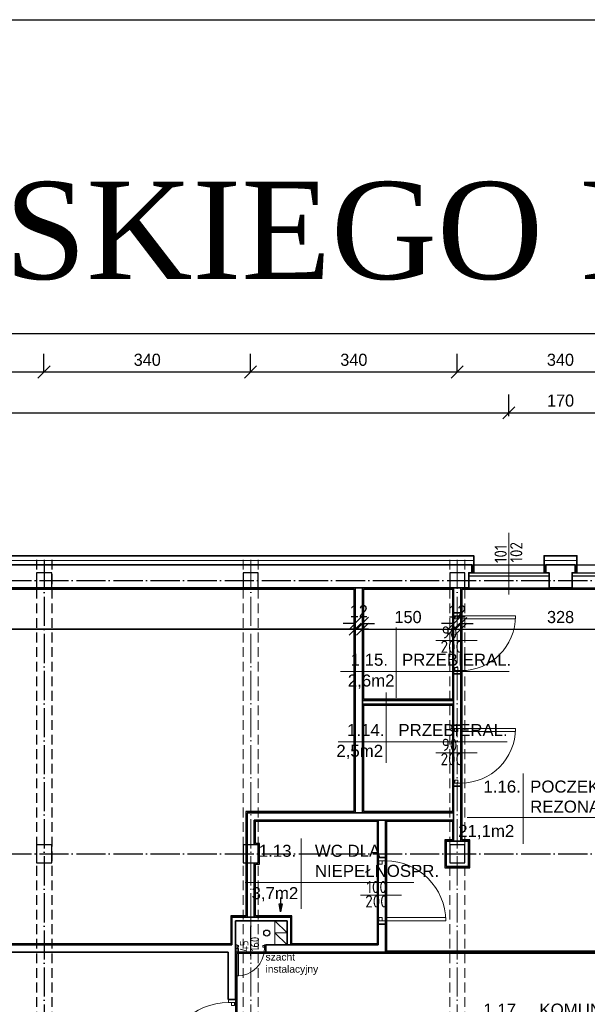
# Model space of a CAD drawing. Header units: millimetres. Extents: x -642 to 14033, y 1994 to 13520.
# Tile 60 of 72: x 6667 to 7601, y 11900 to 13520. Entities that reach past the tile are written whole.
import ezdxf

# ---------------------------------------------------------------- set-up
doc = ezdxf.new("R2010")
doc.units = ezdxf.units.MM
doc.linetypes.add('ACAD_ISO04W100', pattern=[30.5, 24, -3, 0.5, -3])
doc.linetypes.add('KRESKOWA_X2', pattern=[12, 8, -4])
for name, color, linetype, lineweight in [('drzwi', 140, 'Continuous', 13), ('KOMINY', 43, 'Continuous', 15), ('opisy drzwi', 40, 'Continuous', 13), ('opisy pom', 3, 'Continuous', 18), ('OPISY POM. 100', 150, 'Continuous', 20), ('opisy pom.50', 3, 'Continuous', 20), ('przerywana', 7, 'KRESKOWA_X2', 9), ('sciany', 4, 'Continuous', 35), ('symetria', 7, 'ACAD_ISO04W100', 9), ('słupy', 2, 'Continuous', 30), ('wymiary', 1, 'Continuous', 13), ('ściany-OCIEPLENIE', 201, 'Continuous', 9)]:
    doc.layers.add(name, color=color, linetype=linetype, lineweight=lineweight)
doc.layers.add('kanalizacja', color=210, linetype='Continuous')
doc.layers.add('POWIERZCHNIA', color=123, linetype='Continuous', plot=False)
doc.styles.add('ISO', font='isocp.shx')
doc.styles.add('ROMANS', font='ROMANS')
doc.styles.add('SYSTEM', font='TXT')
doc.linetypes.add('BATTING', pattern='A,0.0001,-0.1,[134,ltypeshp.shx,S=0.1,R=0,X=-0.1,Y=0],-0.2,[134,ltypeshp.shx,S=0.1,R=180,X=0.1,Y=0],-0.1', length=0.4001)
doc.dimstyles.new('Jacek2', dxfattribs={"dimscale": 2, "dimtxt": 10, "dimasz": 10, "dimexe": 15, "dimexo": 15, "dimgap": 5, "dimtad": 1, "dimdec": 0, "dimzin": 0, "dimdsep": 46, "dimtxsty": 'Standard', "dimblk": 'OBLIQUE', "dimcen": 0, "dimdle": 5, "dimadec": 1, "dimazin": 0, "dimtfac": 1, "dimtdec": 0, "dimtofl": 0, "dimtmove": 0, "dimatfit": 3, "dimfxl": 1, "dimtolj": 1, "dimtzin": 0, "dimarcsym": 0})

# ---------------------------------------------------------------- blocks, each defined once
blk = doc.blocks.new('_OBLIQUE')
at = {"color": 0, "linetype": 'ByBlock'}
blk.add_line((-0.5, -0.5), (0.5, 0.5), dxfattribs=at)
blk = doc.blocks.new('*D77')
at = {"layer": 'Defpoints', "color": 0, "transparency": 16777216}
for p in [(6706.9, 12940.4), (6366.9, 12912), (6706.9, 12912)]:
    blk.add_point(p, dxfattribs=at)
at = {"layer": 'wymiary', "color": 0, "lineweight": -2, "transparency": 16777216}
for p, q in [((6366.9, 12942), (6366.9, 12970.4)), ((6706.9, 12942), (6706.9, 12970.4)), ((6356.9, 12940.4), (6716.9, 12940.4))]:
    blk.add_line(p, q, dxfattribs=at)
at = {"layer": 'wymiary', "color": 0, "lineweight": -2, "transparency": 16777216, "xscale": 20, "yscale": 20, "zscale": 20, "rotation": 180}
blk.add_blockref('_OBLIQUE', (6366.9, 12940.4), dxfattribs=at)
at = {"layer": 'wymiary', "color": 0, "lineweight": -2, "transparency": 16777216, "xscale": 20, "yscale": 20, "zscale": 20}
blk.add_blockref('_OBLIQUE', (6706.9, 12940.4), dxfattribs=at)
at = {"layer": 'wymiary', "color": 0, "transparency": 16777216, "insert": (6536.9, 12960.4), "char_height": 20, "attachment_point": 5}
blk.add_mtext('\\A1;340', dxfattribs=at)
blk = doc.blocks.new('*D101')
at = {"layer": 'Defpoints', "color": 0, "transparency": 16777216}
for p in [(7046.9, 12940.4), (6706.9, 12912), (7046.9, 12912)]:
    blk.add_point(p, dxfattribs=at)
at = {"layer": 'wymiary', "color": 0, "lineweight": -2, "transparency": 16777216}
for p, q in [((6706.9, 12942), (6706.9, 12970.4)), ((7046.9, 12942), (7046.9, 12970.4)), ((6696.9, 12940.4), (7056.9, 12940.4))]:
    blk.add_line(p, q, dxfattribs=at)
at = {"layer": 'wymiary', "color": 0, "lineweight": -2, "transparency": 16777216, "xscale": 20, "yscale": 20, "zscale": 20, "rotation": 180}
blk.add_blockref('_OBLIQUE', (6706.9, 12940.4), dxfattribs=at)
at = {"layer": 'wymiary', "color": 0, "lineweight": -2, "transparency": 16777216, "xscale": 20, "yscale": 20, "zscale": 20}
blk.add_blockref('_OBLIQUE', (7046.9, 12940.4), dxfattribs=at)
at = {"layer": 'wymiary', "color": 0, "transparency": 16777216, "insert": (6876.9, 12960.4), "char_height": 20, "attachment_point": 5}
blk.add_mtext('\\A1;340', dxfattribs=at)
blk = doc.blocks.new('*D102')
at = {"layer": 'Defpoints', "color": 0, "transparency": 16777216}
for p in [(7386.9, 12940.4), (7046.9, 12912), (7386.9, 12912)]:
    blk.add_point(p, dxfattribs=at)
at = {"layer": 'wymiary', "color": 0, "lineweight": -2, "transparency": 16777216}
for p, q in [((7046.9, 12942), (7046.9, 12970.4)), ((7386.9, 12942), (7386.9, 12970.4)), ((7036.9, 12940.4), (7396.9, 12940.4))]:
    blk.add_line(p, q, dxfattribs=at)
at = {"layer": 'wymiary', "color": 0, "lineweight": -2, "transparency": 16777216, "xscale": 20, "yscale": 20, "zscale": 20, "rotation": 180}
blk.add_blockref('_OBLIQUE', (7046.9, 12940.4), dxfattribs=at)
at = {"layer": 'wymiary', "color": 0, "lineweight": -2, "transparency": 16777216, "xscale": 20, "yscale": 20, "zscale": 20}
blk.add_blockref('_OBLIQUE', (7386.9, 12940.4), dxfattribs=at)
at = {"layer": 'wymiary', "color": 0, "transparency": 16777216, "insert": (7216.9, 12960.4), "char_height": 20, "attachment_point": 5}
blk.add_mtext('\\A1;340', dxfattribs=at)
blk = doc.blocks.new('*D103')
at = {"layer": 'Defpoints', "color": 0, "transparency": 16777216}
for p in [(7726.9, 12940.4), (7386.9, 12912), (7726.9, 12912)]:
    blk.add_point(p, dxfattribs=at)
at = {"layer": 'wymiary', "color": 0, "lineweight": -2, "transparency": 16777216}
for p, q in [((7386.9, 12942), (7386.9, 12970.4)), ((7726.9, 12942), (7726.9, 12970.4)), ((7376.9, 12940.4), (7736.9, 12940.4))]:
    blk.add_line(p, q, dxfattribs=at)
at = {"layer": 'wymiary', "color": 0, "lineweight": -2, "transparency": 16777216, "xscale": 20, "yscale": 20, "zscale": 20, "rotation": 180}
blk.add_blockref('_OBLIQUE', (7386.9, 12940.4), dxfattribs=at)
at = {"layer": 'wymiary', "color": 0, "lineweight": -2, "transparency": 16777216, "xscale": 20, "yscale": 20, "zscale": 20}
blk.add_blockref('_OBLIQUE', (7726.9, 12940.4), dxfattribs=at)
at = {"layer": 'wymiary', "color": 0, "transparency": 16777216, "insert": (7556.9, 12960.4), "char_height": 20, "attachment_point": 5}
blk.add_mtext('\\A1;340', dxfattribs=at)
blk = doc.blocks.new('*D230')
at = {"layer": 'Defpoints', "color": 0, "transparency": 16777216}
for p in [(5693.1, 12517), (7219.1, 12517), (7219.1, 12517)]:
    blk.add_point(p, dxfattribs=at)
at = {"layer": 'wymiary', "color": 0, "lineweight": -2, "transparency": 16777216}
blk.add_line((5683.1, 12517), (7229.1, 12517), dxfattribs=at)
at = {"layer": 'wymiary', "color": 0, "lineweight": -2, "transparency": 16777216, "xscale": 20, "yscale": 20, "zscale": 20, "rotation": 180}
blk.add_blockref('_OBLIQUE', (5693.1, 12517), dxfattribs=at)
at = {"layer": 'wymiary', "color": 0, "lineweight": -2, "transparency": 16777216, "xscale": 20, "yscale": 20, "zscale": 20}
blk.add_blockref('_OBLIQUE', (7219.1, 12517), dxfattribs=at)
at = {"layer": 'wymiary', "color": 0, "transparency": 16777216, "insert": (6456.1, 12537), "char_height": 20, "attachment_point": 5}
blk.add_mtext('\\A1;1526', dxfattribs=at)
blk = doc.blocks.new('*D231')
at = {"layer": 'Defpoints', "color": 0, "transparency": 16777216}
for p in [(7381.1, 12543.9), (7231.1, 12517), (7381.1, 12517)]:
    blk.add_point(p, dxfattribs=at)
at = {"layer": 'wymiary', "color": 0, "lineweight": -2, "transparency": 16777216}
for p, q in [((7221.1, 12517), (7391.1, 12517)), ((7381.1, 12513.9), (7381.1, 12487))]:
    blk.add_line(p, q, dxfattribs=at)
at = {"layer": 'wymiary', "color": 0, "lineweight": -2, "transparency": 16777216, "xscale": 20, "yscale": 20, "zscale": 20, "rotation": 180}
blk.add_blockref('_OBLIQUE', (7231.1, 12517), dxfattribs=at)
at = {"layer": 'wymiary', "color": 0, "lineweight": -2, "transparency": 16777216, "xscale": 20, "yscale": 20, "zscale": 20}
blk.add_blockref('_OBLIQUE', (7381.1, 12517), dxfattribs=at)
at = {"layer": 'wymiary', "color": 0, "transparency": 16777216, "insert": (7306.1, 12537), "char_height": 20, "attachment_point": 5}
blk.add_mtext('\\A1;150', dxfattribs=at)
blk = doc.blocks.new('*D232')
at = {"layer": 'Defpoints', "color": 0, "transparency": 16777216}
for p in [(7381.1, 12543.9), (7393.1, 12543.9), (7393.1, 12526.3)]:
    blk.add_point(p, dxfattribs=at)
at = {"layer": 'wymiary', "color": 0, "lineweight": -2, "transparency": 16777216}
for p, q in [((7381.1, 12526.3), (7361.1, 12526.3)), ((7393.1, 12526.3), (7413.1, 12526.3)), ((7381.1, 12513.9), (7381.1, 12496.3)), ((7393.1, 12513.9), (7393.1, 12496.3))]:
    blk.add_line(p, q, dxfattribs=at)
at = {"layer": 'wymiary', "color": 0, "lineweight": -2, "transparency": 16777216, "xscale": 20, "yscale": 20, "zscale": 20}
blk.add_blockref('_OBLIQUE', (7381.1, 12526.3), dxfattribs=at)
at = {"layer": 'wymiary', "color": 0, "lineweight": -2, "transparency": 16777216, "xscale": 20, "yscale": 20, "zscale": 20, "rotation": 180}
blk.add_blockref('_OBLIQUE', (7393.1, 12526.3), dxfattribs=at)
at = {"layer": 'wymiary', "color": 0, "transparency": 16777216, "insert": (7387.1, 12546.3), "char_height": 20, "attachment_point": 5}
blk.add_mtext('\\A1;12', dxfattribs=at)
blk = doc.blocks.new('*D233')
at = {"layer": 'Defpoints', "color": 0, "transparency": 16777216}
for p in [(7721.1, 12582.4), (7393.1, 12543.9), (7721.1, 12517)]:
    blk.add_point(p, dxfattribs=at)
at = {"layer": 'wymiary', "color": 0, "lineweight": -2, "transparency": 16777216}
for p, q in [((7721.1, 12552.4), (7721.1, 12487)), ((7383.1, 12517), (7731.1, 12517)), ((7393.1, 12513.9), (7393.1, 12487))]:
    blk.add_line(p, q, dxfattribs=at)
at = {"layer": 'wymiary', "color": 0, "lineweight": -2, "transparency": 16777216, "xscale": 20, "yscale": 20, "zscale": 20, "rotation": 180}
blk.add_blockref('_OBLIQUE', (7393.1, 12517), dxfattribs=at)
at = {"layer": 'wymiary', "color": 0, "lineweight": -2, "transparency": 16777216, "xscale": 20, "yscale": 20, "zscale": 20}
blk.add_blockref('_OBLIQUE', (7721.1, 12517), dxfattribs=at)
at = {"layer": 'wymiary', "color": 0, "transparency": 16777216, "insert": (7557.1, 12537), "char_height": 20, "attachment_point": 5}
blk.add_mtext('\\A1;328', dxfattribs=at)
blk = doc.blocks.new('*D261')
at = {"layer": 'Defpoints', "color": 0, "transparency": 16777216}
for p in [(7231.1, 12526.7), (7219.1, 12523.2), (7231.1, 12523.2)]:
    blk.add_point(p, dxfattribs=at)
at = {"layer": 'wymiary', "color": 0, "lineweight": -2, "transparency": 16777216}
for p, q in [((7219.1, 12553.2), (7219.1, 12556.7)), ((7231.1, 12553.2), (7231.1, 12556.7)), ((7219.1, 12526.7), (7199.1, 12526.7)), ((7231.1, 12526.7), (7251.1, 12526.7))]:
    blk.add_line(p, q, dxfattribs=at)
at = {"layer": 'wymiary', "color": 0, "lineweight": -2, "transparency": 16777216, "xscale": 20, "yscale": 20, "zscale": 20}
blk.add_blockref('_OBLIQUE', (7219.1, 12526.7), dxfattribs=at)
at = {"layer": 'wymiary', "color": 0, "lineweight": -2, "transparency": 16777216, "xscale": 20, "yscale": 20, "zscale": 20, "rotation": 180}
blk.add_blockref('_OBLIQUE', (7231.1, 12526.7), dxfattribs=at)
at = {"layer": 'wymiary', "color": 0, "transparency": 16777216, "insert": (7225.1, 12546.7), "char_height": 20, "attachment_point": 5}
blk.add_mtext('\\A1;12', dxfattribs=at)
blk = doc.blocks.new('*D262')
at = {"layer": 'Defpoints', "color": 0, "transparency": 16777216}
for p in [(5801.4, 12517), (7231.1, 12523.2), (5801.4, 12022.6)]:
    blk.add_point(p, dxfattribs=at)
at = {"layer": 'wymiary', "color": 0, "lineweight": -2, "transparency": 16777216}
for p, q in [((5801.4, 12052.6), (5801.4, 12547)), ((7241.1, 12517), (5791.4, 12517)), ((7231.1, 12493.2), (7231.1, 12487))]:
    blk.add_line(p, q, dxfattribs=at)
at = {"layer": 'wymiary', "color": 0, "lineweight": -2, "transparency": 16777216, "xscale": 20, "yscale": 20, "zscale": 20, "rotation": 180}
blk.add_blockref('_OBLIQUE', (5801.4, 12517), dxfattribs=at)
at = {"layer": 'wymiary', "color": 0, "lineweight": -2, "transparency": 16777216, "xscale": 20, "yscale": 20, "zscale": 20}
blk.add_blockref('_OBLIQUE', (7231.1, 12517), dxfattribs=at)
at = {"layer": 'wymiary', "color": 0, "transparency": 16777216, "insert": (6516.3, 12537), "char_height": 20, "attachment_point": 5}
blk.add_mtext('\\A1;1430', dxfattribs=at)
blk = doc.blocks.new('*D428')
at = {"layer": 'Defpoints', "color": 0, "transparency": 16777216}
for p in [(12183.1, 13003.7), (753.6, 12769.9), (12183.1, 12769.9)]:
    blk.add_point(p, dxfattribs=at)
at = {"layer": 'wymiary', "color": 0, "lineweight": -2, "transparency": 16777216}
for p, q in [((753.6, 12799.9), (753.6, 13033.7)), ((12183.1, 12799.9), (12183.1, 13033.7)), ((743.6, 13003.7), (12193.1, 13003.7))]:
    blk.add_line(p, q, dxfattribs=at)
at = {"layer": 'wymiary', "color": 0, "lineweight": -2, "transparency": 16777216, "xscale": 20, "yscale": 20, "zscale": 20, "rotation": 180}
blk.add_blockref('_OBLIQUE', (753.6, 13003.7), dxfattribs=at)
at = {"layer": 'wymiary', "color": 0, "lineweight": -2, "transparency": 16777216, "xscale": 20, "yscale": 20, "zscale": 20}
blk.add_blockref('_OBLIQUE', (12183.1, 13003.7), dxfattribs=at)
at = {"layer": 'wymiary', "color": 0, "transparency": 16777216, "insert": (6468.4, 13023.7), "char_height": 20, "attachment_point": 5}
blk.add_mtext('\\A1;11430', dxfattribs=at)
blk = doc.blocks.new('*D449')
at = {"layer": 'Defpoints', "color": 0, "transparency": 16777216}
for p in [(7472.1, 12873.2), (4412.1, 12837.8), (7472.1, 12837.8)]:
    blk.add_point(p, dxfattribs=at)
at = {"layer": 'opisy pom.50', "color": 0, "lineweight": -2, "transparency": 16777216}
for p, q in [((4412.1, 12867.8), (4412.1, 12903.2)), ((7472.1, 12867.8), (7472.1, 12903.2)), ((4402.1, 12873.2), (7482.1, 12873.2))]:
    blk.add_line(p, q, dxfattribs=at)
at = {"layer": 'opisy pom.50', "color": 0, "lineweight": -2, "transparency": 16777216, "xscale": 20, "yscale": 20, "zscale": 20, "rotation": 180}
blk.add_blockref('_OBLIQUE', (4412.1, 12873.2), dxfattribs=at)
at = {"layer": 'opisy pom.50', "color": 0, "lineweight": -2, "transparency": 16777216, "xscale": 20, "yscale": 20, "zscale": 20}
blk.add_blockref('_OBLIQUE', (7472.1, 12873.2), dxfattribs=at)
at = {"layer": 'opisy pom.50', "color": 0, "transparency": 16777216, "insert": (5942.1, 12893.2), "char_height": 20, "attachment_point": 5}
blk.add_mtext('\\A1;3060', dxfattribs=at)
blk = doc.blocks.new('*D450')
at = {"layer": 'Defpoints', "color": 0, "transparency": 16777216}
for p in [(7642.1, 12873.2), (7472.1, 12837.8), (7642.1, 12837.8)]:
    blk.add_point(p, dxfattribs=at)
at = {"layer": 'opisy pom.50', "color": 0, "lineweight": -2, "transparency": 16777216}
for p, q in [((7472.1, 12867.8), (7472.1, 12903.2)), ((7642.1, 12867.8), (7642.1, 12903.2)), ((7462.1, 12873.2), (7652.1, 12873.2))]:
    blk.add_line(p, q, dxfattribs=at)
at = {"layer": 'opisy pom.50', "color": 0, "lineweight": -2, "transparency": 16777216, "xscale": 20, "yscale": 20, "zscale": 20, "rotation": 180}
blk.add_blockref('_OBLIQUE', (7472.1, 12873.2), dxfattribs=at)
at = {"layer": 'opisy pom.50', "color": 0, "lineweight": -2, "transparency": 16777216, "xscale": 20, "yscale": 20, "zscale": 20}
blk.add_blockref('_OBLIQUE', (7642.1, 12873.2), dxfattribs=at)
at = {"layer": 'opisy pom.50', "color": 0, "transparency": 16777216, "insert": (7557.1, 12893.2), "char_height": 20, "attachment_point": 5}
blk.add_mtext('\\A1;170', dxfattribs=at)

msp = doc.modelspace()

# ---------------------------------------------------------------- linework, layer by layer
at = {"linetype": 'KRESKOWA_X2', "ltscale": 2}
for p, q in [((6694.6, 12631.4), (6694.6, 11259.9)), ((6719.6, 12631.4), (6719.6, 11259.9))]:
    msp.add_line(p, q, dxfattribs=at)
at = {"linetype": 'ACAD_ISO04W100', "ltscale": 2}
for p, q in [((6707.1, 12631.4), (6707.1, 11033.7)), ((477.4, 12597.4), (13301.1, 12597.4)), ((477.4, 12147.4), (13301.1, 12147.4))]:
    msp.add_line(p, q, dxfattribs=at)
for p, q in [((768.6, 12622.9), (8107.4, 12622.9)), ((7406.1, 12609.9), (7538.1, 12609.9)), ((7414.1, 12622.9), (7767.3, 12622.9)), ((7576.1, 12609.9), (7708.1, 12609.9)), ((7406.1, 12604.9), (7538.1, 12604.9)), ((7576.1, 12604.9), (7708.1, 12604.9))]:
    msp.add_line(p, q)
msp.add_lwpolyline([(-642.1, 13520.2), (14032.9, 13520.2), (14032.9, 1993.9), (-642.1, 1993.9)], close=True)
at = {"layer": 'drzwi'}
for points in [[(7381.1, 12538.9, 0), (7381.1, 12543.9, 0), (7393.1, 12543.9, 0), (7393.1, 12538.9, 0), (7381.1, 12538.9, 0)], [(7383.1, 12538.9, 0), (7383.1, 12533.9, 0), (7388.1, 12533.9, 0), (7388.1, 12538.9, 0), (7383.1, 12538.9, 0)], [(7393.1, 12538.9, 0), (7393.1, 12533.9, 0), (7483.1, 12533.9, 0), (7483.1, 12538.9, 0), (7393.1, 12538.9, 0)], [(7381.1, 12448.9, 0), (7381.1, 12443.9, 0), (7393.1, 12443.9, 0), (7393.1, 12448.9, 0), (7381.1, 12448.9, 0)], [(7383.1, 12448.9, 0), (7383.1, 12453.9, 0), (7388.1, 12453.9, 0), (7388.1, 12448.9, 0), (7383.1, 12448.9, 0)], [(7381.1, 12353.9, 0), (7381.1, 12358.9, 0), (7393.1, 12358.9, 0), (7393.1, 12353.9, 0), (7381.1, 12353.9, 0)], [(7383.1, 12353.9, 0), (7383.1, 12348.9, 0), (7388.1, 12348.9, 0), (7388.1, 12353.9, 0), (7383.1, 12353.9, 0)], [(7393.1, 12353.9, 0), (7393.1, 12348.9, 0), (7483.1, 12348.9, 0), (7483.1, 12353.9, 0), (7393.1, 12353.9, 0)], [(7383.1, 12263.9, 0), (7383.1, 12268.9, 0), (7388.1, 12268.9, 0), (7388.1, 12263.9, 0), (7383.1, 12263.9, 0)], [(7381.1, 12263.9, 0), (7381.1, 12258.9, 0), (7393.1, 12258.9, 0), (7393.1, 12263.9, 0), (7381.1, 12263.9, 0)], [(7255.9, 12135.9, 0), (7255.9, 12141.4, 0), (7269.1, 12141.4, 0), (7269.1, 12135.9, 0), (7255.9, 12135.9, 0)], [(7258.1, 12135.9, 0), (7258.1, 12130.4, 0), (7263.6, 12130.4, 0), (7263.6, 12135.9, 0), (7258.1, 12135.9, 0)], [(7258.1, 12036.9, 0), (7258.1, 12042.4, 0), (7263.6, 12042.4, 0), (7263.6, 12036.9, 0), (7258.1, 12036.9, 0)], [(7269.1, 12036.9, 0), (7269.1, 12042.4, 0), (7368.1, 12042.4, 0), (7368.1, 12036.9, 0), (7269.1, 12036.9, 0)], [(7255.9, 12036.9, 0), (7255.9, 12031.4, 0), (7269.1, 12031.4, 0), (7269.1, 12036.9, 0), (7255.9, 12036.9, 0)], [(7024.8, 11997.4, 0), (7022.3, 11997.4, 0), (7022.3, 11991.4, 0), (7024.8, 11991.4, 0), (7024.8, 11997.4, 0)], [(7024.8, 11996.4, 0), (7027.3, 11996.4, 0), (7027.3, 11993.9, 0), (7024.8, 11993.9, 0), (7024.8, 11996.4, 0)], [(7024.8, 11991.4, 0), (7027.3, 11991.4, 0), (7027.3, 11946.5, 0), (7024.8, 11946.5, 0), (7024.8, 11991.4, 0)], [(7069.7, 11996.4, 0), (7067.2, 11996.4, 0), (7067.2, 11993.9, 0), (7069.7, 11993.9, 0), (7069.7, 11996.4, 0)], [(7069.7, 11997.4, 0), (7072.2, 11997.4, 0), (7072.2, 11991.4, 0), (7069.7, 11991.4, 0), (7069.7, 11997.4, 0)], [(7022.3, 11902.8, 0), (7022.3, 11907.4, 0), (7010.8, 11907.4, 0), (7010.8, 11902.8, 0), (7022.3, 11902.8, 0)], [(7020.4, 11902.8, 0), (7020.4, 11898, 0), (7015.6, 11898, 0), (7015.6, 11902.8, 0), (7020.4, 11902.8, 0)]]:
    msp.add_polyline3d(points, dxfattribs=at)
for centre, radius, start, end in [((7393.1, 12538.9), 90, 270, 0), ((7393.1, 12353.9), 90, 270, 0), ((7269.1, 12036.9), 99, 0, 90), ((7024.8, 11991.4), 45, 270, 360), ((7010.8, 11797.2), 105.6, 89.9998, 179.9998)]:
    msp.add_arc(centre, radius, start, end, dxfattribs=at)
at = {"layer": 'kanalizacja'}
msp.add_circle((7073.6, 12017), 5, dxfattribs=at)
at = {"layer": 'KOMINY', "lineweight": 18}
for p, q in [((7047.1, 11997.4), (7047.1, 12037.4)), ((7087.1, 11997.4), (7087.1, 12037.4)), ((7087.1, 12037.4), (7107.1, 12017.4)), ((7087.1, 12017.4), (7107.1, 11997.4))]:
    msp.add_line(p, q, dxfattribs=at)
at = {"layer": 'KOMINY', "lineweight": 30}
msp.add_lwpolyline([(7096.4, 12075.4), (7096.4, 12052.1), (7093.9, 12065.2), (7099, 12065.2), (7096.4, 12052.1)], dxfattribs=at)
at = {"layer": 'KOMINY', "lineweight": 18}
for points in [[(7107.1, 12017.4), (7087.1, 12017.4), (7087.1, 12037.4), (7107.1, 12037.4)], [(7107.1, 11997.4), (7087.1, 11997.4), (7087.1, 12017.4), (7107.1, 12017.4)]]:
    msp.add_lwpolyline(points, close=True, dxfattribs=at)
at = {"layer": 'opisy drzwi'}
for p, q in [((7472.1, 12574.1), (7472.1, 12675.9)), ((7351.7, 12498.7), (7419.6, 12498.7)), ((7351.7, 12313.7), (7419.6, 12313.7)), ((7227.7, 12079.6), (7295.6, 12079.6)), ((7046.6, 11979.3), (7046.6, 12026.8))]:
    msp.add_line(p, q, dxfattribs=at)
at = {"layer": 'opisy pom'}
for p, q in [((7286.8, 12404), (7286.8, 12519.8)), ((7194.8, 12447.4), (7472.6, 12447.4)), ((7270.2, 12297), (7270.2, 12412.8)), ((7191.2, 12331.7), (7469, 12331.7)), ((7495.5, 12163.9), (7495.5, 12279.7)), ((7403.5, 12207.3), (7681.2, 12207.3)), ((7130.1, 12057), (7130.1, 12172.8)), ((7038.1, 12100.4), (7315.8, 12100.4))]:
    msp.add_line(p, q, dxfattribs=at)
at = {"layer": 'POWIERZCHNIA'}
for points in [[(5736.1, 11997.4), (5736.1, 12042.4), (5693.1, 12042.4), (5693.1, 12584.9), (7219.1, 12584.9), (7219.1, 12214.9), (7041.1, 12214.9), (7041.1, 12043.4), (7016.3, 12043.4), (7016.3, 11997.4), (6416.1, 11997.4), (6416.1, 12042.4), (6347.1, 12042.4), (6347.1, 11997.4), (5736.1, 11997.4)], [(7393.1, 12584.9), (7406.1, 12584.9), (7714.6, 12584.9), (7721.1, 12584.9), (7721.1, 12168.4), (7708.6, 12168.4), (7708.6, 12043.4), (7654.6, 12043.4), (7654.6, 11985.4), (7269.1, 11985.4), (7269.1, 12031.4), (7269.1, 12202.9), (7381.1, 12202.9), (7381.1, 12168.4), (7368.6, 12168.4), (7368.6, 12126.4), (7405.6, 12126.4), (7405.6, 12168.4), (7393.1, 12168.4), (7393.1, 12584.9)], [(7022.3, 11755.4), (8048, 11755.4), (8048, 11985.4), (8048, 11985.4), (8048, 12217.4), (7908, 12217.4), (7908, 11985.4), (7022.3, 11985.4), (7022.3, 11755.4)], [(7053.1, 12202.9), (7257.1, 12202.9), (7257.1, 11997.4), (7113.1, 11997.4), (7113.1, 12043.4), (7053.1, 12043.4), (7053.1, 12132.4), (7059.6, 12132.4), (7059.6, 12162.4), (7053.1, 12162.4), (7053.1, 12202.9)]]:
    msp.add_lwpolyline(points, dxfattribs=at)
for points in [[(5738.1, 11999.4), (5738.1, 12044.4), (5695.1, 12044.4), (5695.1, 12582.9), (7217.1, 12582.9), (7217.1, 12216.9), (7039.1, 12216.9), (7039.1, 12045.4), (7014.3, 12045.4), (7014.3, 11999.4), (6418.1, 11999.4), (6418.1, 12044.4), (6345.1, 12044.4), (6345.1, 11999.4)], [(7231.1, 12584.9), (7381.1, 12584.9), (7381.1, 12399.9), (7231.1, 12399.9)], [(7233.1, 12582.9), (7379.1, 12582.9), (7379.1, 12401.9), (7233.1, 12401.9)], [(7395.1, 12582.9), (7406.1, 12582.9), (7714.6, 12582.9), (7719.1, 12582.9), (7719.1, 12170.4), (7706.6, 12170.4), (7706.6, 12045.4), (7652.6, 12045.4), (7652.6, 11987.4), (7271.1, 11987.4), (7271.1, 12031.4), (7271.1, 12200.9), (7379.1, 12200.9), (7379.1, 12170.4), (7366.6, 12170.4), (7366.6, 12124.4), (7407.6, 12124.4), (7407.6, 12170.4), (7395.1, 12170.4)], [(7231.1, 12393.9), (7381.1, 12393.9), (7381.1, 12214.9), (7231.1, 12214.9)], [(7233.1, 12391.9), (7379.1, 12391.9), (7379.1, 12216.9), (7233.1, 12216.9)], [(7024.3, 11757.4), (8046, 11757.4), (8046, 11985.4), (8046, 12215.4), (7910, 12215.4), (7910, 11983.4), (7024.3, 11983.4)], [(7055.1, 12200.9), (7255.1, 12200.9), (7255.1, 11999.4), (7115.1, 11999.4), (7115.1, 12045.4), (7055.1, 12045.4), (7055.1, 12130.4), (7061.6, 12130.4), (7061.6, 12164.4), (7055.1, 12164.4)]]:
    msp.add_lwpolyline(points, close=True, dxfattribs=at)
at = {"layer": 'przerywana', "linetype": 'KRESKOWA_X2', "ltscale": 2}
for p, q in [((7034.6, 12631.4), (7034.6, 11259.9)), ((7059.6, 12631.4), (7059.6, 11259.9)), ((7374.6, 12631.4), (7374.6, 11259.9)), ((7399.6, 12631.4), (7399.6, 11259.9))]:
    msp.add_line(p, q, dxfattribs=at)
at = {"layer": 'sciany'}
for p, q in [((7219.1, 12584.9), (7219.1, 12214.9)), ((7231.1, 12584.9), (7231.1, 12214.9)), ((7381.1, 12584.9), (7381.1, 12543.9)), ((7393.1, 12584.9), (7393.1, 12543.9)), ((7381.1, 12543.9), (7393.1, 12543.9)), ((7381.1, 12443.9), (7393.1, 12443.9)), ((7381.1, 12443.9), (7381.1, 12358.9)), ((7393.1, 12443.9), (7393.1, 12358.9)), ((7231.1, 12399.9), (7381.1, 12399.9)), ((7231.1, 12393.9), (7381.1, 12393.9)), ((7381.1, 12358.9), (7393.1, 12358.9)), ((7381.1, 12258.9), (7393.1, 12258.9)), ((7381.1, 12258.9), (7381.1, 12168.4)), ((7393.1, 12258.9), (7393.1, 12168.4)), ((7041.1, 12214.9), (7041.1, 12162.4)), ((7041.1, 12214.9), (7381.1, 12214.9)), ((7053.1, 12202.9), (7381.1, 12202.9)), ((7053.1, 12202.9), (7053.1, 12162.4)), ((7257.1, 12202.9), (7257.1, 12141.4)), ((7269.1, 12202.9), (7269.1, 12141.4)), ((7257.1, 12141.4), (7269.1, 12141.4)), ((7041.1, 12132.4), (7041.1, 12043.4)), ((7053.1, 12132.4), (7053.1, 12043.4)), ((7016.3, 12043.4), (7113.1, 12043.4)), ((7016.3, 12043.4), (7016.3, 11997.4)), ((7113.1, 12043.4), (7113.1, 11997.4)), ((7022.3, 12037.4), (7107.1, 12037.4)), ((7022.3, 11997.4), (7022.3, 12037.4)), ((7107.1, 12037.4), (7107.1, 11997.4)), ((7257.1, 12031.4), (7269.1, 12031.4)), ((7257.1, 12031.4), (7257.1, 11997.4)), ((7269.1, 12031.4), (7269.1, 11985.4)), ((5942.8, 11997.4), (7016.3, 11997.4)), ((7072.3, 11997.4), (7257.1, 11997.4)), ((5942.8, 11985.4), (7010.3, 11985.4)), ((7010.3, 11907.4), (7010.3, 11985.4)), ((7022.3, 11907.4), (7022.3, 11985.4)), ((7269.1, 11985.4), (7072.3, 11985.4)), ((7010.3, 11907.4), (7022.3, 11907.4))]:
    msp.add_line(p, q, dxfattribs=at)
for points in [[(4470.1, 12637.9), (7414.1, 12637.9), (7414.1, 12609.9), (7411.1, 12609.9)], [(7533.1, 12609.9), (7530.1, 12609.9), (7530.1, 12637.9), (7584.1, 12637.9), (7584.1, 12609.9), (7581.1, 12609.9)], [(4478.1, 12584.9), (7406.1, 12584.9), (7406.1, 12609.9), (7411.1, 12609.9), (7411.1, 12622.9), (4470.1, 12622.9)], [(7538.1, 12584.9), (7576.1, 12584.9), (7576.1, 12609.9), (7581.1, 12609.9), (7581.1, 12622.9), (7533.1, 12622.9), (7533.1, 12609.9), (7538.1, 12609.9), (7538.1, 12584.9)], [(7022.3, 11997.4), (7022.3, 11985.4)], [(7072.3, 11997.4), (7072.3, 11985.4)]]:
    msp.add_lwpolyline(points, dxfattribs=at)
msp.add_lwpolyline([(7368.6, 12126.4), (7405.6, 12126.4), (7405.6, 12168.4), (7368.6, 12168.4)], close=True, dxfattribs=at)
at = {"layer": 'symetria', "linetype": 'ACAD_ISO04W100', "ltscale": 2}
for p, q in [((7047.1, 12631.4), (7047.1, 11033.7)), ((7387.1, 12631.4), (7387.1, 11033.7))]:
    msp.add_line(p, q, dxfattribs=at)
at = {"layer": 'słupy'}
for points in [[(6694.6, 12584.9), (6719.6, 12584.9), (6719.6, 12609.9), (6694.6, 12609.9)], [(7034.6, 12584.9), (7059.6, 12584.9), (7059.6, 12609.9), (7034.6, 12609.9)], [(7374.6, 12584.9), (7399.6, 12584.9), (7399.6, 12609.9), (7374.6, 12609.9)], [(6694.6, 12132.4), (6719.6, 12132.4), (6719.6, 12162.4), (6694.6, 12162.4)], [(7034.6, 12132.4), (7059.6, 12132.4), (7059.6, 12162.4), (7034.6, 12162.4)], [(7374.6, 12132.4), (7399.6, 12132.4), (7399.6, 12162.4), (7374.6, 12162.4)]]:
    msp.add_lwpolyline(points, close=True, dxfattribs=at)
at = {"layer": 'ściany-OCIEPLENIE', "linetype": 'BATTING', "ltscale": 14}
for p, q in [((7414.1, 12630.4), (4470.1, 12630.4)), ((7584.1, 12630.4), (7530.1, 12630.4))]:
    msp.add_line(p, q, dxfattribs=at)
at = {"layer": 'ściany-OCIEPLENIE', "linetype": 'BATTING', "ltscale": 3}
for p, q in [((7412.6, 12609.9), (7412.6, 12622.9)), ((7531.6, 12609.9), (7531.6, 12622.9)), ((7582.6, 12609.9), (7582.6, 12622.9))]:
    msp.add_line(p, q, dxfattribs=at)

# ---------------------------------------------------------------- texts
at = {"insert": (6263.1, 13171.5), "char_height": 160, "width": 4951.893, "attachment_point": 5}
msp.add_mtext('{\\fTimes New Roman|b0|i0|c238|p18;WSS OLSZTYN - RZUT NISKIEGO PARTERU}', dxfattribs=at)
at = {"layer": 'opisy drzwi', "style": 'ISO'}
for s, height, p in [('101', 20, (7468.5, 12626)), ('102', 20, (7494.2, 12626.9)), ('160', 14, (7061, 11986.8)), ('45', 14, (7043.5, 11986.2))]:
    msp.add_text(s, height=height, rotation=90, dxfattribs=at).set_placement(p)
for s, p in [('90', (7361.6, 12501.9)), ('200', (7359.7, 12478.2)), ('90', (7361.6, 12316.9)), ('200', (7359.7, 12293.2)), ('100', (7237.6, 12082.7)), ('200', (7235.7, 12059.1))]:
    msp.add_text(s, height=20, dxfattribs=at).set_placement(p)
at = {"layer": 'opisy pom', "char_height": 19.8, "attachment_point": 1, "style": 'SYSTEM'}
for s, insert in [('{\\fArial|b0|i0|c238|p34;1.15.   PRZEBIERAL.}', (7211.6, 12476.7)), ('{\\fArial|b0|i0|c238|p34;2,6m2  }', (7207, 12442.5)), ('{\\fArial|b0|i0|c238|p34;1.14.   PRZEBIERAL.}', (7205.7, 12361)), ('{\\fArial|b0|i0|c238|p34;2,5m2  }', (7188.1, 12326.8)), ('{\\fArial|b0|i0|c238|p34;1.16.  POCZEKALNIA\\P          REZONANSU}', (7430.2, 12268)), ('{\\fArial|b0|i0|c238|p34;21,1m2  }', (7388.7, 12195)), ('{\\fArial|b0|i0|c238|p34;1.13.    WC DLA\\P            NIEPEŁNOSPR.}', (7060.5, 12162.3)), ('{\\fArial|b0|i0|c238|p34;3,7m2  }', (7048.6, 12092.6)), ('{\\fArial|b0|i0|c238|p34;1.17     KOMUNIKACJA II}', (7430.1, 11900.9))]:
    msp.add_mtext(s, dxfattribs=dict(at, insert=insert))
at = {"layer": 'OPISY POM. 100', "insert": (7071.6, 11983.8), "char_height": 12, "attachment_point": 1, "style": 'ROMANS'}
msp.add_mtext('{\\fArial|b0|i0|c238|p34;szacht\\Pinstalacyjny}', dxfattribs=at)

# ---------------------------------------------------------------- dimensions: what is measured, and where the dimension line sits
at = {"layer": 'opisy pom.50'}
for base, p1, p2, picture, middle in [((7472.1, 12873.2), (4412.1, 12837.8), (7472.1, 12837.8), '*D449', (5942.1, 12893.2)), ((7642.1, 12873.2), (7472.1, 12837.8), (7642.1, 12837.8), '*D450', (7557.1, 12893.2))]:
    dim = msp.add_linear_dim(base=base, p1=p1, p2=p2, angle=180, dimstyle='Jacek2', override={"dimtmove": 1}, dxfattribs=at)
    dim.commit()
    dim.dimension.update_dxf_attribs({"geometry": picture, "text_midpoint": middle})
at = {"layer": 'wymiary'}
dim = msp.add_aligned_dim(p1=(753.6268242, 12769.8544206), p2=(12183.1268242, 12769.8544206), distance=233.8355711, dimstyle='Jacek2', dxfattribs=at)
dim.commit()
dim.dimension.update_dxf_attribs({"geometry": '*D428', "text_midpoint": (6468.3768242, 13023.6899917)})
for base, p1, p2, picture, middle in [((6706.9, 12940.4), (6366.9, 12912), (6706.9, 12912), '*D77', (6536.9, 12960.4)), ((7046.9, 12940.4), (6706.9, 12912), (7046.9, 12912), '*D101', (6876.9, 12960.4)), ((7386.9, 12940.4), (7046.9, 12912), (7386.9, 12912), '*D102', (7216.9, 12960.4)), ((7726.9, 12940.4), (7386.9, 12912), (7726.9, 12912), '*D103', (7556.9, 12960.4)), ((7721.1, 12517), (7393.1, 12543.9), (7721.1, 12582.4), '*D233', (7557.1, 12537)), ((7219.1, 12517), (5693.1, 12517), (7219.1, 12517), '*D230', (6456.1, 12537)), ((5801.4, 12517), (7231.1, 12523.2), (5801.4, 12022.6), '*D262', (6516.3, 12537)), ((7381.1, 12517), (7231.1, 12517), (7381.1, 12543.9), '*D231', (7306.1, 12537))]:
    dim = msp.add_linear_dim(base=base, p1=p1, p2=p2, dimstyle='Jacek2', dxfattribs=at)
    dim.commit()
    dim.dimension.update_dxf_attribs({"geometry": picture, "text_midpoint": middle})
for base, p1, p2, picture, middle in [((7231.1, 12526.7), (7219.1, 12523.2), (7231.1, 12523.2), '*D261', (7225.1, 12526.7)), ((7393.1, 12526.3), (7381.1, 12543.9), (7393.1, 12543.9), '*D232', (7387.1, 12526.3))]:
    dim = msp.add_linear_dim(base=base, p1=p1, p2=p2, dimstyle='Jacek2', dxfattribs=at)
    dim.commit()
    dim.dimension.update_dxf_attribs({"geometry": picture, "text_midpoint": middle, "dimtype": 160})

doc.saveas('drawing.dxf')
